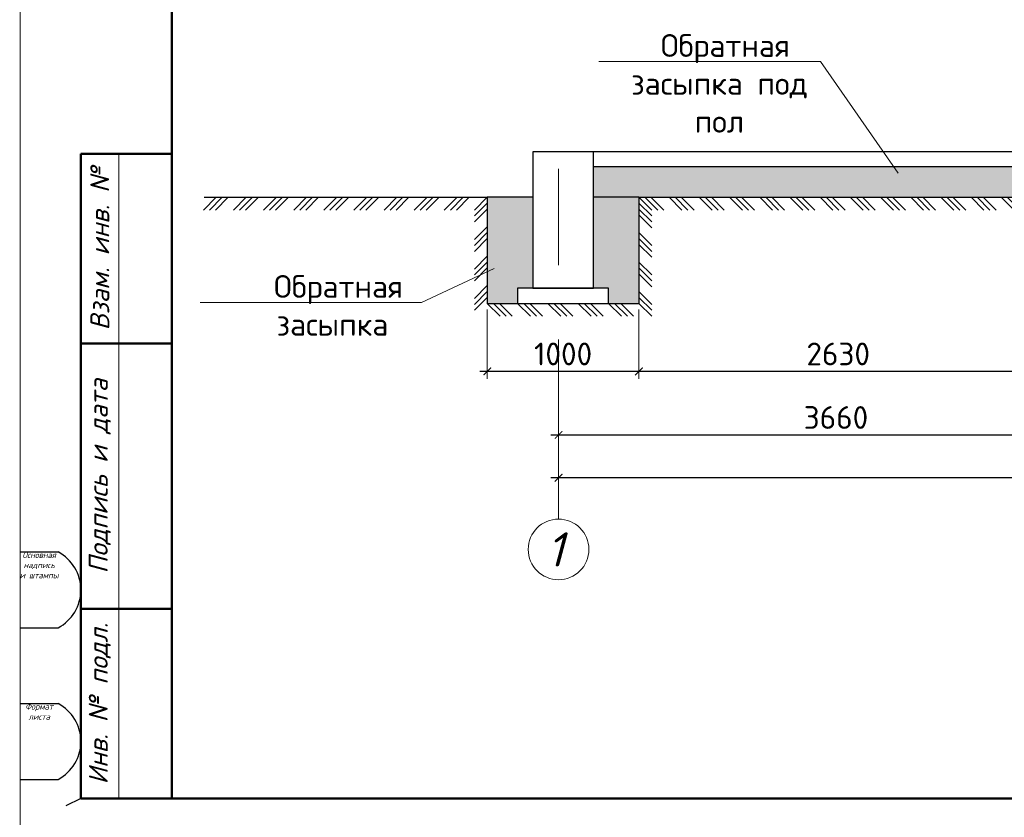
# Model space of a CAD drawing. Header units: millimetres. Extents: x 2842173 to 10151342, y -218675 to 375325.
# Tile 37 of 107: x 2928478 to 2941469, y 19175 to 29696. Entities that reach past the tile are written whole.
import ezdxf
from ezdxf import colors
from ezdxf.entities.mleader import LeaderData, LeaderLine
from ezdxf.enums import TextEntityAlignment as Align
from ezdxf.math import Vec2, Vec3

# ---------------------------------------------------------------- set-up
doc = ezdxf.new("R2010")
doc.units = ezdxf.units.MM
doc.linetypes.add('DASHDOTX2', pattern=[50.8, 25.4, -12.7, 0, -12.7])
doc.layers.get('Defpoints').update_dxf_attribs({"color": 255})
doc.layers.add('.', color=7, linetype='Continuous', lineweight=15)
doc.layers.add('0_Текст', color=175, linetype='Continuous', lineweight=20)
doc.layers.add('CS_UNPLOTTED', color=171, linetype='Continuous', plot=False)
doc.layers.add('D-Hatch (PROFIL)', color=7, linetype='Continuous')
doc.styles.add('ISO_1.0', font='isocpeui.ttf')
doc.styles.add('ГОСТ300', font='isocpeur.ttf')
doc.styles.add('Оси', font='isocpeui.ttf')
doc.dimstyles.new('ГОСТ 50', dxfattribs={"dimtxt": 300, "dimasz": 100, "dimexe": 100, "dimexo": 80, "dimgap": 80, "dimtad": 1, "dimdec": 0, "dimlfac": 0.5, "dimtxsty": 'ГОСТ300', "dimblk": 'ARCHTICK', "dimcen": 50, "dimdle": 100, "dimadec": 0, "dimazin": 0, "dimtfac": 1, "dimtdec": 0, "dimtmove": 0, "dimatfit": 3, "dimldrblk": 'ARCHTICK', "dimfxl": 1, "dimlwe": 9, "dimarcsym": 0})

# ---------------------------------------------------------------- blocks, each defined once
blk = doc.blocks.new('*U20')
at = {"lineweight": 9}
blk.add_line((-20, -5), (-20, 292), dxfattribs=at)
at = {"lineweight": 50}
for p, q in [((0, 0), (0, 287)), ((0, 85), (-12, 85)), ((-12, 0), (-12, 85)), ((0, 60), (-12, 60)), ((0, 25), (-12, 25)), ((0, 0), (-12, 0)), ((395, 0), (0, 0))]:
    blk.add_line(p, q, dxfattribs=at)
at = {"lineweight": 20}
blk.add_line((-7, 85), (-7, 0), dxfattribs=at)
at = {"layer": 'CS_UNPLOTTED'}
for p, q in [((-20, 32.5), (-15, 32.5)), ((-20, 22.5), (-15, 22.5)), ((-20, 12.5), (-15, 12.5)), ((-20, 2.5), (-15, 2.5)), ((-12, 0), (-14, -1))]:
    blk.add_line(p, q, dxfattribs=at)
for centre in [(-17.66, 27.5), (-17.66, 7.5)]:
    blk.add_arc(centre, 5.67, 298.0574, 61.9426, dxfattribs=at)
at = {"layer": '0_Текст', "char_height": 2.5, "attachment_point": 5, "rotation": 90, "style": 'ISO_1.0'}
for s, insert, width in [('Взам. инв. №', (-9.5, 72.5), 25), ('Подпись и дата', (-9.5, 42.5), 35), ('Инв. № подл.', (-9.5, 12.5), 25)]:
    blk.add_mtext(s, dxfattribs=dict(at, insert=insert, width=width))
at = {"layer": 'CS_UNPLOTTED', "char_height": 0.8, "width": 5, "attachment_point": 2, "style": 'ISO_1.0'}
for s, insert in [('Основная надпись \\Pи штампы', (-17.5, 32.5)), ('Формат листа', (-17.5, 12.5))]:
    blk.add_mtext(s, dxfattribs=dict(at, insert=insert))
blk = doc.blocks.new('*U166')
at = {"color": 0, "lineweight": -2}
for p, q in [((0, 0), (-84.9, -84.9)), ((39.7, 0), (-45.1, -84.9)), ((79.5, 0), (-5.4, -84.9)), ((198.7, 0), (113.9, -84.9)), ((238.5, 0), (153.6, -84.9)), ((278.2, 0), (193.3, -84.9)), ((397.4, 0), (312.6, -84.9)), ((437.2, 0), (352.3, -84.9)), ((476.9, 0), (392.1, -84.9)), ((596.1, 0), (511.3, -84.9)), ((635.9, 0), (551, -84.9)), ((675.6, 0), (590.8, -84.9)), ((794.9, 0), (710, -84.9)), ((834.6, 0), (749.8, -84.9)), ((874.3, 0), (789.5, -84.9)), ((993.6, 0), (908.7, -84.9)), ((1033.3, 0), (948.5, -84.9)), ((1073.1, 0), (988.2, -84.9)), ((1192.3, 0), (1107.4, -84.9)), ((1232, 0), (1147.2, -84.9)), ((1271.8, 0), (1186.9, -84.9)), ((1391, 0), (1306.2, -84.9)), ((1430.8, 0), (1345.9, -84.9)), ((1470.5, 0), (1385.6, -84.9)), ((1589.7, 0), (1504.9, -84.9)), ((1629.5, 0), (1544.6, -84.9)), ((1669.2, 0), (1584.4, -84.9)), ((1788.4, 0), (1703.6, -84.9))]:
    blk.add_line(p, q, dxfattribs=at)
blk = doc.blocks.new('*U167')
at = {"color": 0, "lineweight": -2}
for p, q in [((0, 0), (-84.9, -84.9)), ((0, -38.9), (-84.9, -123.7)), ((0, -77.8), (-84.9, -162.6)), ((0, -194.4), (-84.9, -279.3)), ((0, -233.3), (-84.9, -318.2)), ((0, -272.2), (-84.9, -357.1)), ((0, -388.9), (-84.9, -473.7)), ((0, -427.8), (-84.9, -512.6)), ((0, -466.7), (-84.9, -551.5)), ((0, -583.3), (-84.9, -668.2)), ((0, -622.2), (-84.9, -707.1)), ((0, -661.1), (-84.9, -746))]:
    blk.add_line(p, q, dxfattribs=at)
blk = doc.blocks.new('*U168')
at = {"color": 0, "lineweight": -2}
for p, q in [((0, 0), (84.9, -84.9)), ((40, 0), (124.9, -84.9)), ((80, 0), (164.9, -84.9)), ((200, 0), (284.9, -84.9)), ((240, 0), (324.9, -84.9)), ((280, 0), (364.9, -84.9)), ((400, 0), (484.9, -84.9)), ((440, 0), (524.9, -84.9)), ((480, 0), (564.9, -84.9)), ((600, 0), (684.9, -84.9)), ((640, 0), (724.9, -84.9)), ((680, 0), (764.9, -84.9)), ((800, 0), (884.9, -84.9)), ((840, 0), (924.9, -84.9)), ((880, 0), (964.9, -84.9)), ((1000, 0), (1084.9, -84.9))]:
    blk.add_line(p, q, dxfattribs=at)
blk = doc.blocks.new('*U169')
at = {"color": 0, "lineweight": -2}
for p, q in [((0, 661.1), (84.9, 576.3)), ((0, 622.2), (84.9, 537.4)), ((0, 583.3), (84.9, 498.5)), ((0, 466.7), (84.9, 381.8)), ((0, 427.8), (84.9, 342.9)), ((0, 388.9), (84.9, 304)), ((0, 272.2), (84.9, 187.4)), ((0, 233.3), (84.9, 148.5)), ((0, 194.4), (84.9, 109.6)), ((0, 77.8), (84.9, -7.1)), ((0, 38.9), (84.9, -46)), ((0, 0), (84.9, -84.9))]:
    blk.add_line(p, q, dxfattribs=at)
blk = doc.blocks.new('*U170')
at = {"color": 0, "lineweight": -2}
for p, q in [((0, 0), (84.9, -84.9)), ((39.8, 0), (124.7, -84.9)), ((79.7, 0), (164.5, -84.9)), ((199.2, 0), (284.1, -84.9)), ((239.1, 0), (323.9, -84.9)), ((278.9, 0), (363.8, -84.9)), ((398.5, 0), (483.3, -84.9)), ((438.3, 0), (523.2, -84.9)), ((478.2, 0), (563, -84.9)), ((597.7, 0), (682.6, -84.9)), ((637.6, 0), (722.4, -84.9)), ((677.4, 0), (762.3, -84.9)), ((797, 0), (881.8, -84.9)), ((836.8, 0), (921.7, -84.9)), ((876.7, 0), (961.5, -84.9)), ((996.2, 0), (1081.1, -84.9)), ((1036.1, 0), (1120.9, -84.9)), ((1075.9, 0), (1160.8, -84.9)), ((1195.4, 0), (1280.3, -84.9)), ((1235.3, 0), (1320.1, -84.9)), ((1275.1, 0), (1360, -84.9)), ((1394.7, 0), (1479.5, -84.9)), ((1434.5, 0), (1519.4, -84.9)), ((1474.4, 0), (1559.2, -84.9)), ((1593.9, 0), (1678.8, -84.9)), ((1633.8, 0), (1718.6, -84.9)), ((1673.6, 0), (1758.5, -84.9)), ((1793.2, 0), (1878, -84.9)), ((1833, 0), (1917.9, -84.9)), ((1872.9, 0), (1957.7, -84.9)), ((1992.4, 0), (2077.3, -84.9)), ((2032.3, 0), (2117.1, -84.9)), ((2072.1, 0), (2157, -84.9)), ((2191.7, 0), (2276.5, -84.9)), ((2231.5, 0), (2316.4, -84.9)), ((2271.4, 0), (2356.2, -84.9)), ((2390.9, 0), (2475.7, -84.9)), ((2430.7, 0), (2515.6, -84.9)), ((2470.6, 0), (2555.4, -84.9)), ((2590.1, 0), (2675, -84.9)), ((2630, 0), (2714.8, -84.9))]:
    blk.add_line(p, q, dxfattribs=at)
blk = doc.blocks.new('*U196')
at = {"color": 0, "linetype": 'DASHDOTX2', "lineweight": -2, "ltscale": 50}
blk.add_line((0, 1209), (0, 5246), dxfattribs=at)
at = {"color": 0, "linetype": 'DASHDOTX2', "lineweight": -2, "ltscale": 30}
blk.add_lwpolyline([(0, 400), (0, 1209)], dxfattribs=at)
at = {"color": 0, "linetype": 'Continuous', "lineweight": -2}
blk.add_circle((0, 0), 400, dxfattribs=at)
at = {"style": 'Оси'}
blk.add_attdef('OS1', text='', height=450, dxfattribs=at).set_placement((-44, 0), align=Align.MIDDLE_CENTER)
blk = doc.blocks.new('_ArchTick')
at = {"color": 0, "linetype": 'ByBlock', "const_width": 0.15}
blk.add_lwpolyline([(-0.5, -0.5), (0.5, 0.5)], dxfattribs=at)
blk = doc.blocks.new('*D193')
at = {"color": 0, "lineweight": 9, "transparency": 16777216}
for p, q in [((2935588, 25479), (2935588, 24119)), ((2942908, 25479), (2942908, 24119))]:
    blk.add_line(p, q, dxfattribs=at)
at = {"color": 0, "lineweight": -2, "transparency": 16777216}
blk.add_line((2935488, 24219), (2943008, 24219), dxfattribs=at)
at = {"layer": 'Defpoints', "color": 0, "transparency": 16777216}
for p in [(2935588, 25559), (2942908, 25559), (2942908, 24219)]:
    blk.add_point(p, dxfattribs=at)
at = {"color": 0, "lineweight": -2, "transparency": 16777216, "xscale": 100, "yscale": 100, "zscale": 100, "rotation": 180}
blk.add_blockref('_ArchTick', (2935588, 24219), dxfattribs=at)
at = {"color": 0, "lineweight": -2, "transparency": 16777216, "xscale": 100, "yscale": 100, "zscale": 100}
blk.add_blockref('_ArchTick', (2942908, 24219), dxfattribs=at)
at = {"color": 0, "transparency": 16777216, "insert": (2939248, 24449), "char_height": 300, "attachment_point": 5, "style": 'ГОСТ300'}
blk.add_mtext('3660', dxfattribs=at)
blk = doc.blocks.new('*D195')
at = {"color": 0, "lineweight": 9, "transparency": 16777216}
for p, q in [((2935588, 25132), (2935588, 23555)), ((2950588, 25132), (2950588, 23555))]:
    blk.add_line(p, q, dxfattribs=at)
at = {"color": 0, "lineweight": -2, "transparency": 16777216}
blk.add_line((2950688, 23655), (2935488, 23655), dxfattribs=at)
at = {"layer": 'Defpoints', "color": 0, "transparency": 16777216}
for p in [(2935588, 25212), (2950588, 25212), (2935588, 23655)]:
    blk.add_point(p, dxfattribs=at)
at = {"color": 0, "lineweight": -2, "transparency": 16777216, "xscale": 100, "yscale": 100, "zscale": 100, "rotation": 180}
blk.add_blockref('_ArchTick', (2935588, 23655), dxfattribs=at)
at = {"color": 0, "lineweight": -2, "transparency": 16777216, "xscale": 100, "yscale": 100, "zscale": 100}
blk.add_blockref('_ArchTick', (2950588, 23655), dxfattribs=at)
at = {"color": 0, "transparency": 16777216, "insert": (2943088, 23885), "char_height": 300, "attachment_point": 5, "style": 'ГОСТ300'}
blk.add_mtext('7500', dxfattribs=at)
blk = doc.blocks.new('*D203')
at = {"color": 0, "lineweight": 9, "transparency": 16777216}
for p, q in [((2936648, 25875), (2936648, 24957)), ((2941908, 25875), (2941908, 24957))]:
    blk.add_line(p, q, dxfattribs=at)
at = {"color": 0, "lineweight": -2, "transparency": 16777216}
blk.add_line((2942008, 25057), (2936548, 25057), dxfattribs=at)
at = {"layer": 'Defpoints', "color": 0, "transparency": 16777216}
for p in [(2936648, 25955), (2941908, 25955), (2936648, 25057)]:
    blk.add_point(p, dxfattribs=at)
at = {"color": 0, "lineweight": -2, "transparency": 16777216, "xscale": 100, "yscale": 100, "zscale": 100, "rotation": 180}
blk.add_blockref('_ArchTick', (2936648, 25057), dxfattribs=at)
at = {"color": 0, "lineweight": -2, "transparency": 16777216, "xscale": 100, "yscale": 100, "zscale": 100}
blk.add_blockref('_ArchTick', (2941908, 25057), dxfattribs=at)
at = {"color": 0, "transparency": 16777216, "insert": (2939278, 25287), "char_height": 300, "attachment_point": 5, "style": 'ГОСТ300'}
blk.add_mtext('2630', dxfattribs=at)
blk = doc.blocks.new('*D204')
at = {"color": 0, "lineweight": 9, "transparency": 16777216}
for p, q in [((2934648, 25875), (2934648, 24957)), ((2936648, 25875), (2936648, 24957))]:
    blk.add_line(p, q, dxfattribs=at)
at = {"color": 0, "lineweight": -2, "transparency": 16777216}
blk.add_line((2936748, 25057), (2934548, 25057), dxfattribs=at)
at = {"layer": 'Defpoints', "color": 0, "transparency": 16777216}
for p in [(2934648, 25955), (2936648, 25955), (2934648, 25057)]:
    blk.add_point(p, dxfattribs=at)
at = {"color": 0, "lineweight": -2, "transparency": 16777216, "xscale": 100, "yscale": 100, "zscale": 100, "rotation": 180}
blk.add_blockref('_ArchTick', (2934648, 25057), dxfattribs=at)
at = {"color": 0, "lineweight": -2, "transparency": 16777216, "xscale": 100, "yscale": 100, "zscale": 100}
blk.add_blockref('_ArchTick', (2936648, 25057), dxfattribs=at)
at = {"color": 0, "transparency": 16777216, "insert": (2935648, 25287), "char_height": 300, "attachment_point": 5, "style": 'ГОСТ300'}
blk.add_mtext('1000', dxfattribs=at)

msp = doc.modelspace()

# ---------------------------------------------------------------- hatches: boundary and pattern name
at = {"layer": '.', "ltscale": 2}
h = msp.add_hatch(dxfattribs=at)
h.set_pattern_fill('AR-SAND', color=253, scale=5)
h.set_pattern_definition([(37.5, (-69258.74, -178200), (-8.000156, 244.706619), [0, -193.04, 0, -215.9, 0, -206.375]), (7.5, (-69258.74, -178200), (224.76164, 358.41255), [0, -104.14, 0, -173.99, 0, -66.675]), (327.5, (-69414.95, -178200), (395.496185, 0.718592), [0, -63.5, 0, -228.6, 0, -298.45]), (317.5, (-69414.95, -178200), (381.778226, 111.46466), [0, -31.75, 0, -149.86, 0, -171.45])])
h.paths.add_polyline_path([(2935247.717, 27354.654), (2934647.717, 27354.654), (2934647.717, 25954.654), (2935047.717, 25954.654), (2935047.717, 26154.654), (2935247.717, 26154.654)])
h.paths.add_polyline_path([(2936647.717, 27354.654), (2936047.717, 27354.654), (2936047.717, 26154.654), (2936247.717, 26154.654), (2936247.717, 25954.654), (2936647.717, 25954.654)])
h.paths.add_polyline_path([(2943907.688, 27354.654), (2943307.688, 27354.654), (2943307.688, 26154.654), (2943507.688, 26154.654), (2943507.688, 25954.654), (2943907.688, 25954.654)])
h.paths.add_polyline_path([(2942507.688, 27354.654), (2941907.688, 27354.654), (2941907.688, 25954.654), (2942307.688, 25954.654), (2942307.688, 26154.654), (2942507.688, 26154.654)])
h.paths.add_polyline_path([(2951527.714, 27354.654), (2950927.714, 27354.654), (2950927.714, 26154.654), (2951127.714, 26154.654), (2951127.714, 25954.654), (2951527.714, 25954.654)])
h.paths.add_polyline_path([(2950127.714, 27354.654), (2949527.714, 27354.654), (2949527.714, 25954.654), (2949927.714, 25954.654), (2949927.714, 26154.654), (2950127.714, 26154.654)])
at = {"layer": 'D-Hatch (PROFIL)'}
h = msp.add_hatch(dxfattribs=at)
h.set_pattern_fill('AR-CONC', color=256)
h.set_pattern_definition([(50, (2936047.72, 27354.65), (182.1847, -15.9391), [19.05, -209.55]), (355, (2936047.72, 27354.65), (-35.2434, 191.0568), [15.24, -167.6406]), (100.4514, (2936062.9, 27353.33), (146.9412, 175.1178), [16.19, -178.0902]), (46.1842, (2936047.72, 27405.45), (271.079, -42.0423), [28.575, -314.325]), (96.6356, (2936070.3, 27401.95), (237.404, 247.426), [24.285, -267.1356]), (351.1842, (2936047.72, 27405.45), (237.404, 247.426), [22.86, -251.46]), (21, (2936073.12, 27392.75), (151.6144, -102.2652), [19.05, -209.55]), (326, (2936073.12, 27392.75), (61.802, 184.188), [15.24, -167.64]), (71.4514, (2936085.75, 27384.23), (213.4164, 81.9228), [16.19, -178.09]), (37.5, (2936047.72, 27354.654), (3.0886, 84.55504), [0, -165.608, 0, -170.18, 0, -168.275]), (7.5, (2936047.72, 27354.65), (66.81966, 100.1806), [0, -97.028, 0, -161.798, 0, -64.135]), (327.5, (2935991.075, 27354.654), (135.5906, -5.72874), [0, -63.5, 0, -198.12, 0, -262.89]), (317.5, (2935965.68, 27354.65), (148.1292, 25.4265), [0, -82.55, 0, -131.572, 0, -186.69])])
h.paths.add_polyline_path([(2942507.688, 27754.654), (2936047.717, 27754.654), (2936047.717, 27354.654), (2936647.717, 27354.654), (2941907.688, 27354.654), (2942507.688, 27354.654)])
h.paths.add_polyline_path([(2950127.714, 27754.654), (2943307.688, 27754.654), (2943307.688, 27354.654), (2943907.688, 27354.654), (2949527.714, 27354.654), (2950127.714, 27354.654)])

# ---------------------------------------------------------------- linework, layer by layer
for p, q in [((2950127.714, 27954.654), (2936047.717, 27954.654)), ((2942507.688, 27754.654), (2936047.717, 27754.654)), ((2935247.717, 27354.654), (2934647.717, 27354.654)), ((2936647.717, 27354.654), (2936047.717, 27354.654))]:
    msp.add_line(p, q)
at = {"lineweight": 30}
for p, q in [((2930911.018, 27354.654), (2934647.717, 27354.654)), ((2934647.717, 27354.654), (2934647.717, 25954.654)), ((2936647.717, 27354.654), (2936647.717, 25954.654)), ((2936647.717, 27354.654), (2941907.688, 27354.654)), ((2934647.717, 25954.654), (2936647.717, 25954.654))]:
    msp.add_line(p, q, dxfattribs=at)
for points in [[(2935247.717, 26154.654), (2936047.717, 26154.654), (2936047.717, 27954.654), (2935247.717, 27954.654)], [(2935047.717, 26154.654), (2935047.717, 25954.654), (2936247.717, 25954.654), (2936247.717, 26154.654)]]:
    msp.add_lwpolyline(points, close=True)

# ---------------------------------------------------------------- block references
at = {"color": 0, "ltscale": 30, "xscale": 100, "yscale": 100, "zscale": 100}
msp.add_blockref('*U20', (2930484.712, 19424.819), dxfattribs=at)
at = {"color": 248, "lineweight": 9, "true_color": 0x641213}
msp.add_blockref('*U196', (2935587.715, 22709.042), dxfattribs=at).add_auto_attribs({'OS1': '1'})
at = {"xscale": 2, "yscale": 2, "zscale": 2}
for name, p in [('*U166', (2931070.833, 27354.654)), ('*U167', (2934647.717, 27354.654)), ('*U170', (2936647.717, 27354.654)), ('*U169', (2936647.717, 25954.654)), ('*U168', (2934647.717, 25954.654))]:
    msp.add_blockref(name, p, dxfattribs=at)

# ---------------------------------------------------------------- dimensions: what is measured, and where the dimension line sits
for base, p1, p2, picture, middle in [((2934647.717, 25056.905), (2936647.717, 25954.654), (2934647.717, 25954.654), '*D204', (2935647.717, 25286.905)), ((2936647.717, 25056.905), (2941907.688, 25954.654), (2936647.717, 25954.654), '*D203', (2939277.703, 25286.905)), ((2942907.688, 24218.695), (2935587.715, 25558.652), (2942907.688, 25558.652), '*D193', (2939247.702, 24448.695)), ((2935587.715, 23654.624), (2950587.72, 25211.931), (2935587.715, 25211.931), '*D195', (2943087.717, 23884.624))]:
    dim = msp.add_linear_dim(base=base, p1=p1, p2=p2, dimstyle='ГОСТ 50')
    dim.commit()
    dim.dimension.update_dxf_attribs({"geometry": picture, "text_midpoint": middle})

# ---------------------------------------------------------------- leaders
at = {"color": 0, "linetype": 'ByBlock', "lineweight": 25, "ltscale": 50}
ml = msp.add_multileader_mtext('Standard', dxfattribs=at)
ml.set_content('{\\H0.83333x;\\C256; \\H1.2x;\\C7;Обратная засыпка под пол}', style='ГОСТ300')
ml.set_leader_properties(lineweight=0)
ml.build(insert=Vec2(0, 0))
ml.multileader.update_dxf_attribs({"text_left_attachment_type": 6, "text_right_attachment_type": 6, "dogleg_length": 200, "arrow_head_size": 200})
ctx = ml.context
ctx.base_point, ctx.char_height, ctx.arrow_head_size, ctx.plane_origin = Vec3(2936574.932, 29145.887), 300, 200, Vec3(2943748.298, 24025.406)
ctx.left_attachment, ctx.right_attachment, ctx.text_align_type = 6, 6, 1
notes = []
notes.append((ctx, [(1, (1, 1, 0), (2939043.923, 29145.887), (-1, 0), 200, [(0, [(2940182.214, 27507.789)], 0, [])])]))
ctx.mtext.insert, ctx.mtext.width, ctx.mtext.defined_height, ctx.mtext.alignment, ctx.mtext.flow_direction = Vec3(2937709.428, 29505.887), 2695.00503, 1283.155, 2, 5
ml = msp.add_multileader_mtext('Standard', dxfattribs=at)
ml.set_content('{\\H0.83333x;\\C256; \\H1.2x;\\C0;Обратная засыпка}', style='ГОСТ300')
ml.set_leader_properties(lineweight=0)
ml.build(insert=Vec2(0, 0))
ml.multileader.update_dxf_attribs({"text_left_attachment_type": 6, "text_right_attachment_type": 6, "dogleg_length": 200, "arrow_head_size": 200})
ctx = ml.context
ctx.base_point, ctx.char_height, ctx.arrow_head_size, ctx.plane_origin = Vec3(2931627.582, 25967.489), 300, 200, Vec3(2938485.949, 22769.851)
ctx.left_attachment, ctx.right_attachment, ctx.text_align_type = 6, 6, 1
notes.append((ctx, [(1, (1, 1, 0), (2933781.575, 25967.489), (-1, 0), 200, [(0, [(2934919.865, 26499.098)], 0, [])])]))
ctx.mtext.insert, ctx.mtext.width, ctx.mtext.defined_height, ctx.mtext.alignment, ctx.mtext.flow_direction = Vec3(2932604.578, 26327.488), 2695.00503, 1283.155, 2, 5
for ctx, leaders in notes:
    for number, flags, end, landing, length, lines in leaders:
        leader = LeaderData()
        leader.index, (leader.has_last_leader_line, leader.has_dogleg_vector, leader.attachment_direction) = number, flags
        leader.last_leader_point, leader.dogleg_vector, leader.dogleg_length = Vec3(end), Vec3(landing), length
        for number, points, colour, breaks in lines:
            line = LeaderLine()
            line.index, line.vertices, line.color, line.breaks = number, Vec3.list(points), colors.encode_raw_color(colour), breaks
            leader.lines.append(line)
        ctx.leaders.append(leader)

doc.saveas('drawing.dxf')
